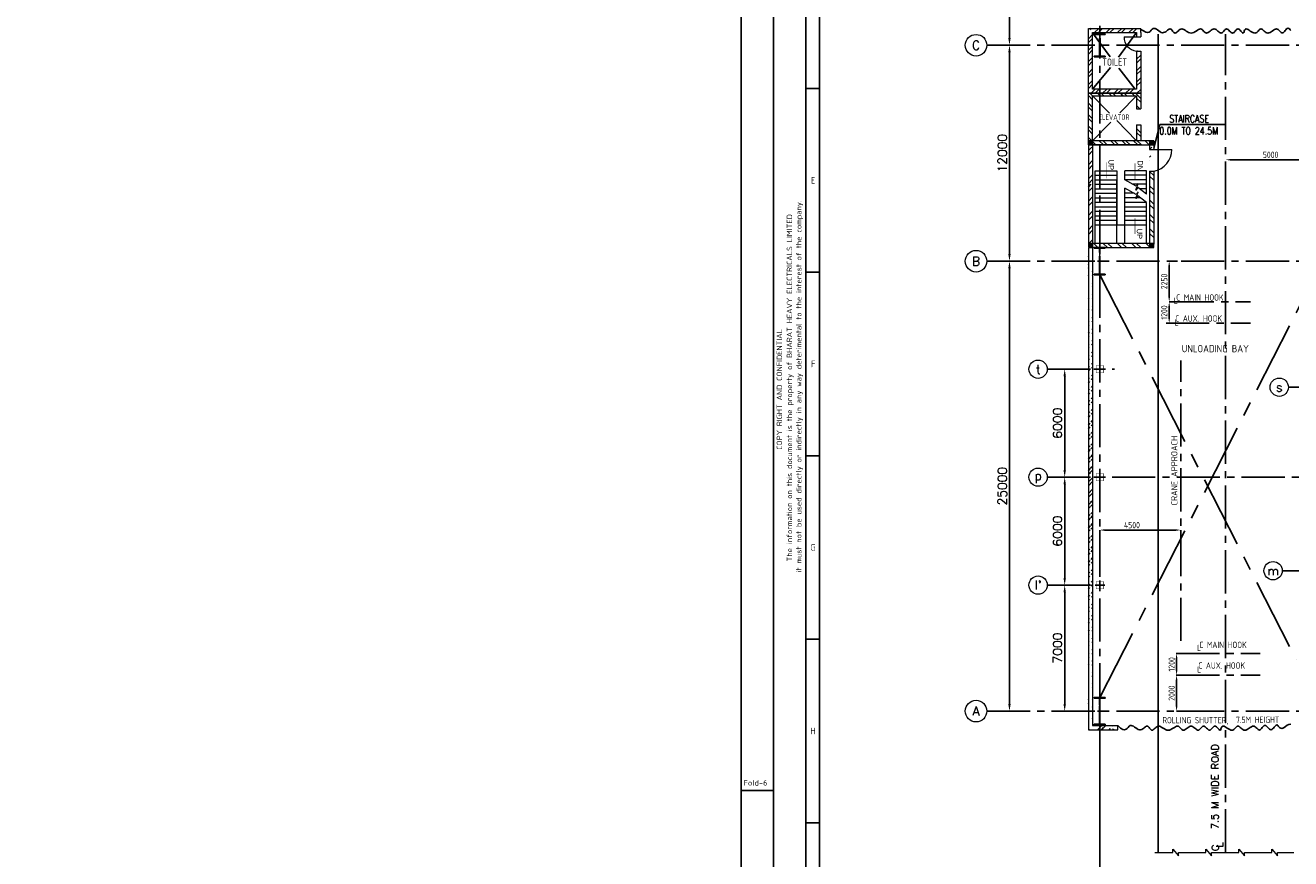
# Model space of a CAD drawing. Extents: x -7650383 to 4934791, y -137560 to 1826789.
# Tile 23 of 122: x 137659 to 208007, y 460881 to 507190. Entities that reach past the tile are written whole.
import ezdxf
from ezdxf.enums import TextEntityAlignment as Align

# ---------------------------------------------------------------- set-up
doc = ezdxf.new("R2010")
doc.units = 0
doc.header["$LTSCALE"] = 800
doc.header["$MEASUREMENT"] = 0
for name, pattern in [('CENTER', [2, 1.25, -0.25, 0.25, -0.25]), ('CENTER2', [1.125, 0.75, -0.125, 0.125, -0.125]), ('CONTINOUS', [0])]:
    doc.linetypes.add(name, pattern=pattern)
doc.layers.get('0').update_dxf_attribs({"linetype": 'CONTINUOUS'})
for name, color, linetype in [('0-7-COL', 2, 'CENTER'), ('Aux_col', 7, 'CONTINUOUS'), ('CEN', 2, 'CENTER'), ('CENTER', 2, 'CENTER'), ('COL', 1, 'CENTER'), ('GRID', 8, 'CENTER'), ('HATCH', 9, 'CONTINUOUS'), ('PIPE', 1, 'CONTINUOUS'), ('REV3', 2, 'CONTINUOUS'), ('ROAD', 40, 'CONTINUOUS'), ('STR', 2, 'CONTINUOUS'), ('T', 3, 'CONTINUOUS'), ('TEXT', 3, 'CONTINUOUS')]:
    doc.layers.add(name, color=color, linetype=linetype)
doc.layers.add('DIM', color=4, linetype='CONTINUOUS', lineweight=13)
doc.layers.add('WALL', color=6, linetype='CONTINUOUS', lineweight=18)
doc.styles.add('D1', font='ROMAND')
doc.styles.add('HTX11', font='O8111901')
doc.styles.add('ROMANC', font='romanc')
doc.styles.add('ROMANS', font='ISO9.shx', dxfattribs={"width": 0.8})
doc.styles.add('S1', font='SIMPLEX.SHX', dxfattribs={"height": 200})
doc.styles.add('S3', font='ROMANS1.SHX', dxfattribs={"width": 0.8})
doc.styles.get("Standard").update_dxf_attribs({"font": 'ISO9'})
doc.styles.add('VER', font='ISO9.SHX')
doc.dimstyles.get("Standard").update_dxf_attribs({"dimtxt": 0.18, "dimasz": 0.18, "dimexe": 0.18, "dimexo": 0.0625, "dimgap": 0.09, "dimtad": 0, "dimtih": 1, "dimtoh": 1, "dimdec": 4, "dimzin": 0, "dimdsep": 46, "dimtxsty": 'Standard', "dimcen": 0.09, "dimadec": 0, "dimazin": 0, "dimtfac": 1, "dimtdec": 4, "dimtofl": 0, "dimtmove": 0, "dimatfit": 3, "dimfxl": 1, "dimtolj": 1, "dimtzin": 0, "dimarcsym": 0})
doc.dimstyles.new('STANDARD$0', dxfattribs={"dimtxt": 250, "dimasz": 200, "dimexe": 0, "dimexo": 0, "dimgap": 100, "dimtad": 1, "dimdec": 0, "dimzin": 0, "dimdsep": 46, "dimtxsty": 'S1', "dimcen": 0, "dimadec": 0, "dimazin": 0, "dimtfac": 1, "dimtdec": 0, "dimtmove": 2, "dimatfit": 3, "dimfxl": 1, "dimtolj": 1, "dimtzin": 0, "dimarcsym": 0})
pattern_1 = [(45, (-124552.498, -214992.06), (22.097087, -22.097087), [])]
pattern_2 = [(45, (-121152.498, -214992.06), (22.097087, -22.097087), [])]
pattern_3 = [(45, (-121152.498, -220692.493), (22.097087, -22.097087), [])]
pattern_4 = [(45, (-124552.498, -220692.493), (22.097087, -22.097087), [])]

# ---------------------------------------------------------------- blocks, each defined once
blk = doc.blocks.new('*D387')
at = {"layer": 'DIM', "color": 9, "linetype": 'Continuous', "lineweight": -2, "transparency": 16777216}
for p, q in [((197391, 478878), (197391, 479142)), ((201591, 479142), (197691, 479142)), ((201891, 478878), (201891, 479142))]:
    blk.add_line(p, q, dxfattribs=at)
at = {"layer": 'DIM', "color": 9, "linetype": 'Continuous', "transparency": 16777216}
for points in [[(197691, 479192), (197691, 479092), (197391, 479142)], [(201591, 479192), (201591, 479092), (201891, 479142)]]:
    blk.add_solid(points, dxfattribs=at)
at = {"layer": 'DIM', "linetype": 'Continuous', "transparency": 16777216, "insert": (199183, 479417), "char_height": 350, "attachment_point": 5, "style": 'ROMANS'}
blk.add_mtext('\\A1;4500', dxfattribs=at)
blk = doc.blocks.new('*D388')
at = {"layer": 'DIM', "color": 9, "linetype": 'Continuous', "lineweight": -2, "transparency": 16777216}
for p, q in [((202210, 471082), (201664, 471082)), ((201664, 470782), (201664, 469382)), ((201949, 469082), (201664, 469082))]:
    blk.add_line(p, q, dxfattribs=at)
at = {"layer": 'DIM', "color": 9, "linetype": 'Continuous', "transparency": 16777216}
for points in [[(201614, 470782), (201714, 470782), (201664, 471082)], [(201614, 469382), (201714, 469382), (201664, 469082)]]:
    blk.add_solid(points, dxfattribs=at)
at = {"layer": 'DIM', "linetype": 'Continuous', "transparency": 16777216, "insert": (201389, 470082), "char_height": 350, "attachment_point": 5, "rotation": 90, "style": 'ROMANS'}
blk.add_mtext('\\A1;2000', dxfattribs=at)
blk = doc.blocks.new('*D389')
at = {"layer": 'DIM', "color": 9, "linetype": 'Continuous', "lineweight": -2, "transparency": 16777216}
for p, q in [((202210, 472282), (201664, 472282)), ((201664, 471982), (201664, 471382))]:
    blk.add_line(p, q, dxfattribs=at)
at = {"layer": 'DIM', "color": 9, "linetype": 'Continuous', "transparency": 16777216}
for points in [[(201614, 471982), (201714, 471982), (201664, 472282)], [(201614, 471382), (201714, 471382), (201664, 471082)]]:
    blk.add_solid(points, dxfattribs=at)
at = {"layer": 'DIM', "linetype": 'Continuous', "transparency": 16777216, "insert": (201389, 471682), "char_height": 350, "attachment_point": 5, "rotation": 90, "style": 'ROMANS'}
blk.add_mtext('\\A1;1200', dxfattribs=at)
blk = doc.blocks.new('*D390')
at = {"layer": 'DIM', "color": 9, "linetype": 'Continuous', "lineweight": -2, "transparency": 16777216}
for p, q in [((201342, 491832), (201253, 491832)), ((201253, 491532), (201253, 490932)), ((201082, 490632), (201253, 490632))]:
    blk.add_line(p, q, dxfattribs=at)
at = {"layer": 'DIM', "color": 9, "linetype": 'Continuous', "transparency": 16777216}
for points in [[(201203, 491532), (201303, 491532), (201253, 491832)], [(201203, 490932), (201303, 490932), (201253, 490632)]]:
    blk.add_solid(points, dxfattribs=at)
at = {"layer": 'DIM', "linetype": 'Continuous', "transparency": 16777216, "insert": (200978, 491232), "char_height": 350, "attachment_point": 5, "rotation": 90, "style": 'ROMANS'}
blk.add_mtext('\\A1;1200', dxfattribs=at)
blk = doc.blocks.new('*D391')
at = {"layer": 'DIM', "color": 9, "linetype": 'Continuous', "lineweight": -2, "transparency": 16777216}
for p, q in [((201722, 494082), (201253, 494082)), ((201253, 493782), (201253, 492132))]:
    blk.add_line(p, q, dxfattribs=at)
at = {"layer": 'DIM', "color": 9, "linetype": 'Continuous', "transparency": 16777216}
for points in [[(201203, 493782), (201303, 493782), (201253, 494082)], [(201203, 492132), (201303, 492132), (201253, 491832)]]:
    blk.add_solid(points, dxfattribs=at)
at = {"layer": 'DIM', "linetype": 'Continuous', "transparency": 16777216, "insert": (200978, 492957), "char_height": 350, "attachment_point": 5, "rotation": 90, "style": 'ROMANS'}
blk.add_mtext('\\A1;2250', dxfattribs=at)
blk = doc.blocks.new('A$C41E52089')
at = {"layer": 'COL'}
h = blk.add_hatch(dxfattribs=at)
h.set_pattern_fill('ANSI31', color=256, scale=100, style=0)
h.paths.add_polyline_path([(310, -720), (0, -720), (0, -760), (310, -760)])
h.paths.add_polyline_path([(0, -720), (-310, -720), (-310, -760), (0, -760)])
h.paths.add_polyline_path([(0, 0), (-13, 0), (-13, -720), (0, -720)])
h.paths.add_polyline_path([(0, 720), (-13, 720), (-13, 0), (0, 0)])
h.paths.add_polyline_path([(12, 0), (0, 0), (0, -720), (12, -720)])
h.paths.add_polyline_path([(12, 720), (0, 720), (0, 0), (12, 0)])
h.paths.add_polyline_path([(310, 760), (0, 760), (0, 720), (12, 720), (310, 720)])
h.paths.add_polyline_path([(0, 760), (-310, 760), (-310, 720), (0, 720)])
for p, q in [((-310, 760), (310, 760)), ((-310, 760), (-310, 720)), ((-310, 720), (310, 720)), ((-13, -720), (-13, 720)), ((12, -720), (12, 720)), ((310, 760), (310, 720)), ((-310, -720), (310, -720)), ((-310, -760), (-310, -720)), ((-310, -760), (310, -760)), ((310, -760), (310, -720))]:
    blk.add_line(p, q, dxfattribs=at)
at = {"layer": 'COL', "color": 2}
for p, q in [((0, -800), (0, 800)), ((123, 0), (-123, 0))]:
    blk.add_line(p, q, dxfattribs=at)
blk = doc.blocks.new('A$C14326149')
at = {"layer": 'COL'}
h = blk.add_hatch(dxfattribs=at)
h.set_pattern_fill('ANSI31', color=256, scale=100, style=0)
h.paths.add_polyline_path([(310, 640), (0, 640), (0, 600), (310, 600)])
h.paths.add_polyline_path([(0, 600), (0, 640), (-310, 640), (-310, 600)])
h.paths.add_polyline_path([(0, -640), (0, -600), (-310, -600), (-310, -640)])
h.paths.add_polyline_path([(0, -600), (0, -640), (310, -640), (310, -600)])
h.paths.add_polyline_path([(-16, 0), (0, 0), (0, 600), (-16, 600)])
h.paths.add_polyline_path([(0, 0), (16, 0), (16, 600), (0, 600)])
h.paths.add_polyline_path([(16, 0), (0, 0), (0, -600), (16, -600)])
h.paths.add_polyline_path([(-16, -600), (0, -600), (0, 0), (-16, 0)])
for p, q in [((310, 640), (-310, 640)), ((-310, 640), (-310, 600)), ((310, 600), (-310, 600)), ((-16, -600), (-16, 600)), ((16, -600), (16, 600)), ((310, 640), (310, 600)), ((-310, -600), (310, -600)), ((-310, -640), (-310, -600)), ((-310, -640), (310, -640)), ((310, -640), (310, -600))]:
    blk.add_line(p, q, dxfattribs=at)
at = {"layer": 'COL', "color": 2}
for p, q in [((44, 0), (-44, 0)), ((0, -672), (0, 672))]:
    blk.add_line(p, q, dxfattribs=at)
blk = doc.blocks.new('*D407')
at = {"layer": 'DIM', "color": 9, "lineweight": -2, "transparency": 16777216}
for p, q in [((204691, 499718), (209091, 499718)), ((209391, 499718), (209391, 499718))]:
    blk.add_line(p, q, dxfattribs=at)
at = {"layer": 'DIM', "color": 9, "transparency": 16777216}
for points in [[(204691, 499768), (204691, 499668), (204391, 499718)], [(209091, 499768), (209091, 499668), (209391, 499718)]]:
    blk.add_solid(points, dxfattribs=at)
at = {"layer": 'DIM', "transparency": 16777216, "insert": (206891, 499993), "char_height": 350, "attachment_point": 5, "style": 'ROMANS'}
blk.add_mtext('\\A1;5000', dxfattribs=at)
blk = doc.blocks.new('*D210')
at = {"layer": 'DIM', "linetype": 'Continuous', "lineweight": -2, "transparency": 16777216}
blk.add_line((191586, 521582), (192373, 521582), dxfattribs=at)
at = {"layer": 'DIM', "color": 4, "linetype": 'Continuous', "lineweight": -2, "transparency": 16777216}
blk.add_line((192373, 521182), (192373, 506482), dxfattribs=at)
at = {"layer": 'DIM', "color": 4, "linetype": 'Continuous', "transparency": 16777216}
for points in [[(192306, 521182), (192440, 521182), (192373, 521582)], [(192306, 506482), (192440, 506482), (192373, 506082)]]:
    blk.add_solid(points, dxfattribs=at)
at = {"layer": 'DIM', "linetype": 'Continuous', "transparency": 16777216, "insert": (191973, 513832), "char_height": 500, "attachment_point": 5, "rotation": 90, "style": 'ROMANC'}
blk.add_mtext('\\A1;15500', dxfattribs=at)
blk = doc.blocks.new('*D211')
at = {"layer": 'DIM', "color": 4, "linetype": 'Continuous', "lineweight": -2, "transparency": 16777216}
blk.add_line((195443, 475682), (195443, 469482), dxfattribs=at)
at = {"layer": 'DIM', "linetype": 'Continuous', "lineweight": -2, "transparency": 16777216}
blk.add_line((195583, 469082), (195443, 469082), dxfattribs=at)
at = {"layer": 'DIM', "color": 4, "linetype": 'Continuous', "transparency": 16777216}
for points in [[(195376, 475682), (195509, 475682), (195443, 476082)], [(195376, 469482), (195509, 469482), (195443, 469082)]]:
    blk.add_solid(points, dxfattribs=at)
at = {"layer": 'DIM', "linetype": 'Continuous', "transparency": 16777216, "insert": (195043, 472582), "char_height": 500, "attachment_point": 5, "rotation": 90, "style": 'ROMANC'}
blk.add_mtext('\\A1;7000', dxfattribs=at)
blk = doc.blocks.new('*D212')
at = {"layer": 'DIM', "linetype": 'Continuous', "lineweight": -2, "transparency": 16777216}
for p, q in [((195418, 482082), (195443, 482082)), ((195443, 476082), (195443, 476082))]:
    blk.add_line(p, q, dxfattribs=at)
at = {"layer": 'DIM', "color": 4, "linetype": 'Continuous', "lineweight": -2, "transparency": 16777216}
blk.add_line((195443, 481682), (195443, 476482), dxfattribs=at)
at = {"layer": 'DIM', "color": 4, "linetype": 'Continuous', "transparency": 16777216}
for points in [[(195376, 481682), (195509, 481682), (195443, 482082)], [(195376, 476482), (195509, 476482), (195443, 476082)]]:
    blk.add_solid(points, dxfattribs=at)
at = {"layer": 'DIM', "linetype": 'Continuous', "transparency": 16777216, "insert": (195043, 479082), "char_height": 500, "attachment_point": 5, "rotation": 90, "style": 'ROMANC'}
blk.add_mtext('\\A1;6000', dxfattribs=at)
blk = doc.blocks.new('*D213')
at = {"layer": 'DIM', "linetype": 'Continuous', "lineweight": -2, "transparency": 16777216}
for p, q in [((195393, 488082), (195443, 488082)), ((195418, 482082), (195443, 482082))]:
    blk.add_line(p, q, dxfattribs=at)
at = {"layer": 'DIM', "color": 4, "linetype": 'Continuous', "lineweight": -2, "transparency": 16777216}
blk.add_line((195443, 487682), (195443, 482482), dxfattribs=at)
at = {"layer": 'DIM', "color": 4, "linetype": 'Continuous', "transparency": 16777216}
for points in [[(195376, 487682), (195509, 487682), (195443, 488082)], [(195376, 482482), (195509, 482482), (195443, 482082)]]:
    blk.add_solid(points, dxfattribs=at)
at = {"layer": 'DIM', "linetype": 'Continuous', "transparency": 16777216, "insert": (195043, 485082), "char_height": 500, "attachment_point": 5, "rotation": 90, "style": 'ROMANC'}
blk.add_mtext('\\A1;6000', dxfattribs=at)
blk = doc.blocks.new('*D214')
at = {"layer": 'DIM', "linetype": 'Continuous', "lineweight": -2, "transparency": 16777216}
for p, q in [((192373, 494082), (192373, 494082)), ((192373, 469082), (192373, 469082))]:
    blk.add_line(p, q, dxfattribs=at)
at = {"layer": 'DIM', "color": 4, "linetype": 'Continuous', "lineweight": -2, "transparency": 16777216}
blk.add_line((192373, 469482), (192373, 493682), dxfattribs=at)
at = {"layer": 'DIM', "color": 4, "linetype": 'Continuous', "transparency": 16777216}
for points in [[(192306, 493682), (192440, 493682), (192373, 494082)], [(192306, 469482), (192440, 469482), (192373, 469082)]]:
    blk.add_solid(points, dxfattribs=at)
at = {"layer": 'DIM', "linetype": 'Continuous', "transparency": 16777216, "insert": (191973, 481582), "char_height": 500, "attachment_point": 5, "rotation": 90, "style": 'ROMANC'}
blk.add_mtext('\\A1;25000', dxfattribs=at)
blk = doc.blocks.new('*D215')
at = {"layer": 'DIM', "linetype": 'Continuous', "lineweight": -2, "transparency": 16777216}
blk.add_line((191412, 506082), (192373, 506082), dxfattribs=at)
at = {"layer": 'DIM', "color": 4, "linetype": 'Continuous', "lineweight": -2, "transparency": 16777216}
blk.add_line((192373, 505682), (192373, 494482), dxfattribs=at)
at = {"layer": 'DIM', "color": 4, "linetype": 'Continuous', "transparency": 16777216}
for points in [[(192306, 505682), (192440, 505682), (192373, 506082)], [(192306, 494482), (192440, 494482), (192373, 494082)]]:
    blk.add_solid(points, dxfattribs=at)
at = {"layer": 'DIM', "linetype": 'Continuous', "transparency": 16777216, "insert": (191973, 500082), "char_height": 500, "attachment_point": 5, "rotation": 90, "style": 'ROMANC'}
blk.add_mtext('\\A1;12000', dxfattribs=at)
blk = doc.blocks.new('A$C12696E3D')
at = {"layer": 'REV3', "linetype": 'Continuous'}
h = blk.add_hatch(dxfattribs=at)
h.set_pattern_fill('ANSI31', color=256, scale=250, angle=90, style=0)
h.set_pattern_definition(pattern_1)
h.paths.add_polyline_path([(230, 5963), (230, 5848), (0, 5848), (0, 5963)])
h = blk.add_hatch(dxfattribs=at)
h.set_pattern_fill('ANSI31', color=256, scale=250, angle=90, style=0)
h.set_pattern_definition(pattern_1)
h.paths.add_polyline_path([(230, 5848), (230, 5733), (0, 5733), (0, 5848)])
h = blk.add_hatch(dxfattribs=at)
h.set_pattern_fill('ANSI31', color=256, scale=250, angle=90, style=0)
h.set_pattern_definition(pattern_2)
h.paths.add_polyline_path([(3630, 5963), (3630, 5848), (3400, 5848), (3400, 5963)])
h = blk.add_hatch(dxfattribs=at)
h.set_pattern_fill('ANSI31', color=256, scale=250, angle=90, style=0)
h.set_pattern_definition(pattern_2)
h.paths.add_polyline_path([(3630, 5848), (3630, 5733), (3400, 5733), (3400, 5848)])
h = blk.add_hatch(dxfattribs=at)
h.set_pattern_fill('ANSI32', color=9, scale=1500, angle=90, style=0)
h.set_pattern_definition([(45, (-124552.5, -215107.06), (397.7476, -397.7476), []), (45, (-124552.5, -214841.9), (397.7476, -397.7476), [])])
h.paths.add_polyline_path([(230, 5618), (230, 3433), (0, 3433), (0, 5618)])
h = blk.add_hatch(dxfattribs=at)
h.set_pattern_fill('ANSI32', color=9, scale=1500, angle=90, style=0)
h.set_pattern_definition([(135, (23731.46, -91618.7), (-397.7476, -397.7476), []), (135, (23731.46, -91353.55), (-397.7476, -397.7476), [])])
h.paths.add_polyline_path([(3630, 4284), (3630, 213), (3400, 213), (3400, 4284)])
h = blk.add_hatch(dxfattribs=at)
h.set_pattern_fill('ANSI32', color=9, scale=1500, angle=90, style=0)
h.set_pattern_definition([(45, (-124552.5, -214742.06), (397.7476, -397.7476), []), (45, (-124552.5, -214476.9), (397.7476, -397.7476), [])])
h.paths.add_polyline_path([(230, 3548), (230, 213), (0, 213), (0, 3548)])
h = blk.add_hatch(dxfattribs=at)
h.set_pattern_fill('ANSI31', color=256, scale=250, angle=90, style=0)
h.set_pattern_definition(pattern_4)
h.paths.add_polyline_path([(230, 263), (230, 148), (0, 148), (0, 263)])
h = blk.add_hatch(dxfattribs=at)
h.set_pattern_fill('ANSI31', color=256, scale=250, angle=90, style=0)
h.set_pattern_definition(pattern_4)
h.paths.add_polyline_path([(230, 148), (230, 33), (0, 33), (0, 148)])
h = blk.add_hatch(dxfattribs=at)
h.set_pattern_fill('ANSI32', color=9, scale=1500, angle=90, style=0)
h.set_pattern_definition([(135, (23731.46, -91569.15), (-397.7476, -397.7476), []), (135, (23731.46, -91304), (-397.7476, -397.7476), [])])
h.paths.add_polyline_path([(3630, 33), (230, 33), (230, 263), (3630, 263)])
h = blk.add_hatch(dxfattribs=at)
h.set_pattern_fill('ANSI31', color=256, scale=250, angle=90, style=0)
h.set_pattern_definition(pattern_3)
h.paths.add_polyline_path([(3630, 263), (3630, 148), (3400, 148), (3400, 263)])
h = blk.add_hatch(dxfattribs=at)
h.set_pattern_fill('ANSI31', color=256, scale=250, angle=90, style=0)
h.set_pattern_definition(pattern_3)
h.paths.add_polyline_path([(3630, 148), (3630, 33), (3400, 33), (3400, 148)])
for p, q in [((230, 5963), (0, 5963)), ((230, 5733), (0, 5733)), ((3630, 5963), (3400, 5963)), ((3630, 5733), (3400, 5733)), ((230, 263), (0, 263)), ((230, 33), (0, 33)), ((3630, 263), (3400, 263)), ((3630, 33), (3400, 33))]:
    blk.add_line(p, q, dxfattribs=at)
at = {"layer": 'REV3', "linetype": 'Continuous', "flags": 128}
for points in [[(983, 3863, 0, 150, 0), (983, 4218, 25, 25, 0), (983, 4776, 25, 25, 0)], [(2590, 3798, 0, 150, 0), (2590, 4153, 25, 25, 0), (2590, 4711, 25, 25, 0)], [(2590, 1696, 0, 150, 0), (2590, 1341, 25, 25, 0), (2590, 783, 25, 25, 0)]]:
    blk.add_lwpolyline(points, format="xyseb", dxfattribs=at)
at = {"layer": 'WALL'}
for p, q in [((3400, 5484), (4633, 5484)), ((372, 263), (372, 4298)), ((372, 4298), (1572, 4298)), ((2022, 3798), (2022, 4298)), ((3222, 4298), (2022, 4298)), ((3222, 3000), (3222, 4298)), ((3400, 4284), (3630, 4284)), ((372, 4048), (1572, 4048)), ((372, 3798), (1572, 3798)), ((372, 3548), (1572, 3548)), ((1572, 263), (1572, 3798)), ((3222, 4048), (2022, 4048)), ((3222, 3798), (2022, 3798)), ((3222, 3548), (2472, 3548)), ((372, 3298), (1572, 3298)), ((372, 3048), (1572, 3048)), ((2022, 263), (2022, 3333)), ((2085, 3298), (2022, 3298)), ((2535, 3048), (2022, 3048)), ((3222, 3298), (2844, 3298)), ((3222, 3048), (3161, 3048)), ((372, 2798), (1572, 2798)), ((372, 2548), (1572, 2548)), ((372, 2298), (1572, 2298)), ((2889, 2798), (2022, 2798)), ((2022, 2548), (3222, 2548)), ((2022, 2298), (3222, 2298)), ((3222, 263), (3222, 2535)), ((372, 2048), (1572, 2048)), ((372, 1798), (1572, 1798)), ((372, 1548), (1572, 1548)), ((2022, 2048), (3222, 2048)), ((2022, 1798), (3222, 1798)), ((2022, 1548), (3222, 1548)), ((372, 1298), (1572, 1298)), ((1572, 1298), (2022, 1298)), ((2022, 1298), (3222, 1298))]:
    blk.add_line(p, q, dxfattribs=at)
for points in [[(0, 5963), (0, 33)], [(230, 5963), (230, 33)], [(3400, 5963), (3400, 5484)], [(3630, 5963), (3630, 5484)], [(1572, 4298), (1572, 1298)], [(3399, 4284), (3400, 213)], [(3630, 4284), (3630, 213)], [(3226, 2997), (2754, 3369), (2643, 3229), (2769, 3585), (2658, 3445), (2022, 3798)], [(3226, 2532), (2754, 2904), (2643, 2764), (2769, 3120), (2658, 2980), (2022, 3333)], [(3400, 574), (3400, 33)], [(3630, 574), (3630, 213)]]:
    blk.add_lwpolyline(points, dxfattribs=at)
for points in [[(0, 5963), (0, 5733), (3630, 5733), (3630, 5963)], [(3630, 33), (3630, 263), (0, 263), (0, 33)]]:
    blk.add_lwpolyline(points, close=True, dxfattribs=at)
blk.add_arc((3447, 5456), 1186, 278.86235, 1.37012, dxfattribs=at)
at = {"layer": 'WALL', "style": 'HTX11'}
for s, p in [('UP', (1115, 4913)), ('DN', (2735, 4875)), ('UP', (2693, 1079))]:
    blk.add_text(s, height=300, rotation=270, dxfattribs=at).set_placement(p)
blk = doc.blocks.new('A$C47AF6D69')
at = {"layer": 'TEXT', "insert": (-23738.9, 2726.2), "char_height": 300, "width": 1129.576, "attachment_point": 1, "style": 'ROMANS'}
blk.add_mtext('\\pi313.36;AIR \\P\\pi-240.93;RECEIVER', dxfattribs=at)
blk = doc.blocks.new('A$C731D3036')
for p, q in [((-2590.2, 26.7), (-2590.2, 1843.2)), ((-2579.1, 37.8), (-2579.1, 1816.5)), ((-2590.2, 1238.4), (-2579.1, 1238.4)), ((-2590.2, 1087.2), (-2579.1, 1087.2)), ((-2590.2, 936), (-2579.1, 936)), ((-2590.2, 784.9), (-2579.1, 784.9)), ((-2616.9, 660.3), (-2643.6, 660.3)), ((-2590.2, 633.7), (-2579.1, 633.7))]:
    blk.add_line(p, q)
for points in [[(0, 1869.9), (-2643.6, 1869.9), (-2643.6, 0), (0, 0)], [(-26.7, 1843.2), (-2616.9, 1843.2), (-2616.9, 26.7), (-26.7, 26.7)]]:
    blk.add_lwpolyline(points, close=True)
for s, p in [('E', (-2584.3, 1162.8)), ('F', (-2584.3, 1011.6)), ('G', (-2584.3, 860.4)), ('H', (-2584.3, 709.3))]:
    blk.add_text(s, height=5.56).set_placement(p, align=Align.MIDDLE)
for s, p in [('it must not be used directly or indirectly in any way deterimental to the interest of the company.', (-2593.9, 993.1)), ('The information on this document is the property of BHARAT HEAVY ELECTRICALS LIMITED', (-2601.6, 991.9)), ('COPY RIGHT AND CONFIDENTIAL', (-2609.9, 990.6))]:
    blk.add_text(s, height=4.447, rotation=90).set_placement(p, align=Align.CENTER)
blk.add_text('Fold-6', height=4.45).set_placement((-2641.6, 664.3))
blk = doc.blocks.new('A$C3C7577A7')
blk.add_line((0, 0), (0, -132347))
at = {"layer": 'Aux_col', "linetype": 'CONTINOUS'}
for p, q in [((-250, 19000), (250, 19000)), ((0, 19250), (0, 18750)), ((-250, 13000), (250, 13000)), ((0, 13250), (0, 12750)), ((0, 7250), (0, 6750)), ((-250, 7000), (250, 7000))]:
    blk.add_line(p, q, dxfattribs=at)
at = {"layer": 'Aux_col', "linetype": 'CONTINOUS', "const_width": 20, "flags": 128}
for points in [[(-200, 19200), (200, 19200), (200, 18800), (-200, 18800)], [(-200, 13200), (200, 13200), (200, 12800), (-200, 12800)], [(-200, 7200), (200, 7200), (200, 6800), (-200, 6800)]]:
    blk.add_lwpolyline(points, close=True, dxfattribs=at)

msp = doc.modelspace()

# ---------------------------------------------------------------- hatches: boundary and pattern name
at = {"layer": 'HATCH'}
h = msp.add_hatch(dxfattribs=at)
h.set_pattern_fill('ANSI32', color=256, scale=1200, style=0)
h.set_pattern_definition([(45, (175675.6, 386080.77), (-318.198, 318.198), []), (45, (175887.73, 386080.77), (-318.198, 318.198), [])])
h.paths.add_polyline_path([(199441.2, 505773), (199671.2, 505773), (199671.2, 503668), (199441.2, 503668)])
h.paths.add_polyline_path([(196761.2, 506952.6), (196991.2, 506952.6), (196991.2, 503417.1), (196761.2, 503417.1)])
h.paths.add_polyline_path([(196991.2, 503647.1), (199671.2, 503647.1), (199671.2, 503417.1), (196991.2, 503417.1)])
h.paths.add_polyline_path([(199441.2, 503438), (199671.2, 503438)], flags=16)
h.paths.add_polyline_path([(196761.2, 503417.1), (199671.2, 503417.1)])
h.paths.add_polyline_path([(196761.2, 503417.1), (196991.2, 503417.1)], flags=17)
h.paths.add_polyline_path([(199441.2, 503668), (199671.2, 503668)], flags=17)
h.paths.add_polyline_path([(199671.2, 506791.7), (199671.2, 507021.7), (196761.2, 507021.7), (196761.2, 506791.7)])
h = msp.add_hatch(dxfattribs=at)
h.set_pattern_fill('ANSI32', color=256, scale=1200, angle=90, style=0)
h.set_pattern_definition([(135, (177457.17, 420128.18), (-318.198, -318.198), []), (135, (177457.17, 420340.3), (-318.198, -318.198), [])])
h.paths.add_polyline_path([(199671.2, 503417.1), (197391.2, 503417.1), (197391.2, 503272.1), (199441.2, 503272.1), (199441.2, 502552.2), (199671.2, 502552.2)])
h.paths.add_polyline_path([(197391.2, 503417.1), (196761.2, 503417.1), (196761.2, 500542.1), (197391.2, 500542.1), (197391.2, 500772.1), (196991.2, 500772.1), (196991.2, 503272.1), (197391.2, 503272.1)])
h.paths.add_polyline_path([(200161.2, 500772.1), (197391.2, 500772.1), (197391.2, 500542.1), (199671.2, 500542.1), (200161.2, 500542.1)])
h.paths.add_polyline_path([(199671.2, 501668.6), (199441.2, 501668.6), (199441.2, 500772.1), (199671.2, 500772.1)])
h = msp.add_hatch(dxfattribs=at)
h.set_pattern_fill('ANSI32', color=256, scale=1200, style=0)
h.set_pattern_definition([(45, (153278.18, 449163.45), (-318.198, 318.198), []), (45, (153490.3, 449163.45), (-318.198, 318.198), [])])
edge = h.paths.add_edge_path()
edge.add_line((200391.2, 500542.1), (200391.2, 500293.5))
edge.add_line((200161.2, 500542.1), (200161.2, 499645.7))
h = msp.add_hatch(dxfattribs=at)
h.set_pattern_fill('ANSI32', color=256, scale=1200, style=0)
h.set_pattern_definition([(45, (149878.18, 425387.5), (-318.198, 318.198), []), (45, (150090.3, 425387.5), (-318.198, 318.198), [])])
edge = h.paths.add_edge_path()
edge.add_line((196991.2, 494809.1), (196991.2, 468285.9))
edge.add_line((196761.2, 494809.1), (196761.2, 468048))
h = msp.add_hatch(dxfattribs=at)
h.set_pattern_fill('ANSI32', color=256, scale=1200, style=0)
h.set_pattern_definition([(45, (185011.4, 370510), (-318.198, 318.198), []), (45, (185223.54, 370510), (-318.198, 318.198), [])])
edge = h.paths.add_edge_path()
edge.add_line((196761.2, 468048), (198391.2, 468048))
edge.add_line((196991.2, 468285.9), (198391.2, 468285.9))

# ---------------------------------------------------------------- linework, layer by layer
for p, q in [((197066.2, 488081.7), (197716.2, 488081.7)), ((197066.2, 482081.7), (197716.2, 482081.7))]:
    msp.add_line(p, q)
at = {"layer": '0-7-COL', "linetype": 'CENTER2', "ltscale": 4}
for p, q in [((204391.2, 461224), (204391.2, 506701.7)), ((201342, 491831.7), (205764.7, 491831.7)), ((201081.5, 490631.7), (205764.7, 490631.7)), ((201891.2, 472977.5), (201891.2, 488560.4)), ((201641.2, 472281.7), (206307.8, 472281.7)), ((201641.2, 471081.7), (206307.8, 471081.7))]:
    msp.add_line(p, q, dxfattribs=at)
at = {"layer": 'CEN', "ltscale": 4}
for p, q in [((197391.2, 469835.9), (209391.2, 493331.7)), ((197391.2, 493331.7), (208309.4, 471954.1))]:
    msp.add_line(p, q, dxfattribs=at)
at = {"layer": 'CENTER', "linetype": 'Continuous'}
for p, q in [((196991.2, 506771.7), (197976.5, 505432.9)), ((199441.2, 506791.7), (198441.6, 505414.5)), ((197998.7, 504844.2), (196991.2, 503647.1)), ((198458.4, 504812.3), (199363.2, 503647.1)), ((196991.2, 503272.1), (197926.6, 502317.6)), ((199441.2, 503272.1), (198506.7, 502318.6)), ((198001.1, 501802.6), (196991.2, 500772.1)), ((198337.5, 501898.4), (199441.2, 500772.1))]:
    msp.add_line(p, q, dxfattribs=at)
at = {"layer": 'DIM', "flags": 128}
for points in [[(200448.1, 461224), (201461.9, 461224), (201461.9, 461407.5), (201767.7, 461040.6), (201767.7, 461224), (202532.1, 461224)], [(202532.1, 461224), (203296.6, 461224), (203296.6, 461407.5), (203602.3, 461040.6), (203602.3, 461224), (204366.8, 461224)], [(204366.8, 461224), (205131.2, 461224), (205131.2, 461407.5), (205437, 461040.6), (205437, 461224), (206201.4, 461224)], [(206201.4, 461224), (206965.8, 461224), (206965.8, 461407.5), (207271.6, 461040.6), (207271.6, 461224), (208184.8, 461224)]]:
    msp.add_lwpolyline(points, dxfattribs=at)
at = {"layer": 'DIM', "color": 2}
for centre, radius in [((190514.6, 506081.7), 600), ((190514.6, 494081.7), 600), ((193966.5, 488081.7), 508.6), ((207370, 487081.7), 508.6), ((193966.5, 482081.7), 508.6), ((207029.6, 476881.7), 508.6), ((193966.5, 476081.7), 508.6), ((190514.6, 469081.7), 600)]:
    msp.add_circle(centre, radius, dxfattribs=at)
at = {"layer": 'GRID', "linetype": 'CENTER2', "ltscale": 4}
for p, q in [((197391.2, 458541.2), (197391.2, 507162)), ((191114.6, 506081.7), (291791.7, 506081.7)), ((191114.6, 494081.7), (291791.7, 494081.7)), ((194475.1, 488081.7), (198212.9, 488081.7)), ((207878.6, 487081.7), (227830.2, 487081.7)), ((194475.1, 482081.7), (198346.2, 482081.7)), ((194475.1, 482081.7), (248851.6, 482081.7)), ((207538.2, 476881.7), (215851.2, 476881.7)), ((194475.1, 476081.7), (198026, 476081.7)), ((191114.6, 469081.7), (306850.7, 469081.7))]:
    msp.add_line(p, q, dxfattribs=at)
at = {"layer": 'PIPE'}
for points in [[(199671.2, 506951.7), (199827.3, 506876.6), (199953.3, 506801.9), (200054.4, 506783.1), (200135.6, 506805.3), (200201.9, 506853.9), (200258.3, 506914.2), (200310.1, 506971.5), (200362.2, 507011.1), (200418.6, 507022), (200479.5, 507007.5), (200543.6, 506974.7), (200610.2, 506930.5), (200678, 506882), (200746.1, 506836.2), (200813.6, 506800.1), (200879.3, 506780.7), (200942.4, 506782.8), (201002.7, 506803.1), (201060.1, 506835.7), (201114.6, 506875.1), (201166.1, 506915.6), (201214.5, 506951.5), (201259.8, 506977.2), (201301.9, 506987), (201341, 506977.2), (201377.4, 506951.2), (201412, 506914.4), (201445.4, 506872.2), (201478.3, 506830), (201511.4, 506793.3), (201545.3, 506767.2), (201580.7, 506757.4), (201618.3, 506767.2), (201658.3, 506793.3), (201700.5, 506830), (201745.3, 506872.2), (201792.6, 506914.4), (201842.4, 506951.2), (201895, 506977.2), (201950.3, 506987), (202008.4, 506977.2), (202069.1, 506951.2), (202132.2, 506914.4), (202197.3, 506872.2), (202264.2, 506830), (202332.7, 506793.3), (202402.5, 506767.2), (202473.4, 506757.4), (202544.9, 506767.2), (202616.5, 506793.3), (202687.2, 506830), (202756.2, 506872.2), (202822.7, 506914.4), (202885.8, 506951.2), (202944.7, 506977.2), (202998.5, 506987), (203046.9, 506977.2), (203090.6, 506951.2), (203130.9, 506914.4), (203169, 506872.2), (203206.2, 506830), (203243.8, 506793.3), (203282.9, 506767.2), (203324.9, 506757.4), (203370.6, 506767.2), (203419.7, 506793.3), (203471.5, 506830), (203525.4, 506872.2), (203580.7, 506914.4), (203636.7, 506951.2), (203692.9, 506977.2), (203748.5, 506987), (203803, 506977.2), (203856.1, 506951.2), (203907.8, 506914.4), (203957.9, 506872.2), (204006.2, 506830), (204052.7, 506793.3), (204097.3, 506767.2), (204139.7, 506757.4), (204180, 506767.2), (204218.6, 506793.3), (204255.9, 506830), (204292.6, 506872.2), (204329.1, 506914.4), (204365.8, 506951.2), (204403.4, 506977.2), (204442.3, 506987), (204482.8, 506977.2), (204524.7, 506951.2), (204567.6, 506914.4), (204610.9, 506872.2), (204654.1, 506830), (204697, 506793.3), (204738.9, 506767.2), (204779.4, 506757.4), (204818.3, 506767.2), (204855.8, 506793.3), (204892.3, 506830), (204928.3, 506872.2), (204964.2, 506914.4), (205000.4, 506951.2), (205037.4, 506977.2), (205075.5, 506987), (205115.1, 506977.2), (205155.4, 506951.2), (205195.4, 506914.4), (205234.4, 506872.2), (205271.3, 506830), (205305.3, 506793.3), (205335.4, 506767.2), (205360.8, 506757.4), (205381, 506767.2), (205397.6, 506793.3), (205412.5, 506830), (205427.8, 506872.2), (205445.6, 506914.4), (205467.8, 506951.2), (205496.5, 506977.2), (205533.7, 506987), (205580.8, 506977.2), (205636.2, 506951.2), (205697.8, 506914.4), (205763.4, 506872.2), (205830.8, 506830), (205897.8, 506793.3), (205962.3, 506767.2), (206022.2, 506757.4), (206075.6, 506767.2), (206123.4, 506793.3), (206166.6, 506830), (206206.4, 506872.2), (206244, 506914.4), (206280.5, 506951.2), (206317.1, 506977.2), (206355, 506987), (206395.1, 506977.2), (206437.6, 506951.2), (206482.5, 506914.4), (206529.8, 506872.2), (206579.4, 506830), (206631.3, 506793.3), (206685.4, 506767.2), (206741.9, 506757.4), (206800.4, 506767.2), (206860.5, 506793.3), (206921.3, 506830), (206982.3, 506872.2), (207042.7, 506914.4), (207101.7, 506951.2), (207158.7, 506977.2), (207213, 506987), (207264, 506977.2), (207312, 506951.3), (207357.3, 506914.9), (207400.2, 506873.4), (207441.3, 506832.4), (207480.8, 506797.3), (207519.1, 506773.7), (207556.6, 506767.1), (207593.7, 506781), (207630.5, 506811.6), (207667.3, 506853.2), (207704.2, 506900.1), (207741.4, 506946.5), (207779, 506986.8), (207817.3, 507015.1), (207856.4, 507025.8), (207896.4, 507015.1), (207937.3, 506987), (207978.9, 506947.3), (208021.1, 506902)], [(198391.2, 468285.9), (198547.3, 468140.8), (198673.3, 468066.1), (198774.4, 468047.2), (198855.6, 468069.5), (198921.9, 468118.1), (198978.3, 468178.4), (199030.1, 468235.7), (199082.2, 468275.3), (199138.6, 468286.2), (199199.5, 468271.7), (199263.6, 468238.9), (199330.2, 468194.7), (199398, 468146.2), (199466.1, 468100.4), (199533.6, 468064.3), (199599.3, 468044.8), (199662.4, 468047), (199722.7, 468067.3), (199780.1, 468099.9), (199834.6, 468139.3), (199886.1, 468179.8), (199934.5, 468215.7), (199979.8, 468241.4), (200021.9, 468251.2), (200061, 468241.4), (200097.4, 468215.3), (200132, 468178.6), (200165.4, 468136.4), (200198.3, 468094.2), (200231.4, 468057.4), (200265.3, 468031.4), (200300.7, 468021.6), (200338.3, 468031.4), (200378.3, 468057.4), (200420.5, 468094.2), (200465.3, 468136.4), (200512.6, 468178.6), (200562.4, 468215.3), (200615, 468241.4), (200670.3, 468251.2), (200728.4, 468241.4), (200789.1, 468215.3), (200852.2, 468178.6), (200917.3, 468136.4), (200984.2, 468094.2), (201052.7, 468057.4), (201122.5, 468031.4), (201193.4, 468021.6), (201264.9, 468031.4), (201336.5, 468057.4), (201407.2, 468094.2), (201476.2, 468136.4), (201542.7, 468178.6), (201605.8, 468215.3), (201664.7, 468241.4), (201718.5, 468251.2), (201766.9, 468241.4), (201810.6, 468215.3), (201850.9, 468178.6), (201889, 468136.4), (201926.2, 468094.2), (201963.8, 468057.4), (202002.9, 468031.4), (202044.9, 468021.6), (202090.6, 468031.4), (202139.7, 468057.4), (202191.5, 468094.2), (202245.4, 468136.4), (202300.7, 468178.6), (202356.7, 468215.3), (202412.9, 468241.4), (202468.5, 468251.2), (202523, 468241.4), (202576.1, 468215.3), (202627.8, 468178.6), (202677.9, 468136.4), (202726.2, 468094.2), (202772.7, 468057.4), (202817.3, 468031.4), (202859.7, 468021.6), (202900, 468031.4), (202938.6, 468057.4), (202975.9, 468094.2), (203012.6, 468136.4), (203049.1, 468178.6), (203085.8, 468215.3), (203123.4, 468241.4), (203162.3, 468251.2), (203202.8, 468241.4), (203244.7, 468215.3), (203287.6, 468178.6), (203330.9, 468136.4), (203374.1, 468094.2), (203417, 468057.4), (203458.9, 468031.4), (203499.4, 468021.6), (203538.3, 468031.4), (203575.8, 468057.4), (203612.3, 468094.2), (203648.3, 468136.4), (203684.2, 468178.6), (203720.4, 468215.3), (203757.4, 468241.4), (203795.5, 468251.2), (203835.1, 468241.4), (203875.4, 468215.3), (203915.4, 468178.6), (203954.4, 468136.4), (203991.3, 468094.2), (204025.3, 468057.4), (204055.4, 468031.4), (204080.8, 468021.6), (204101, 468031.4), (204117.6, 468057.4), (204132.5, 468094.2), (204147.8, 468136.4), (204165.6, 468178.6), (204187.8, 468215.3), (204216.5, 468241.4), (204253.7, 468251.2), (204300.8, 468241.4), (204356.2, 468215.3), (204417.8, 468178.6), (204483.4, 468136.4), (204550.8, 468094.2), (204617.8, 468057.4), (204682.3, 468031.4), (204742.2, 468021.6), (204795.6, 468031.4), (204843.4, 468057.4), (204886.6, 468094.2), (204926.4, 468136.4), (204964, 468178.6), (205000.5, 468215.3), (205037.1, 468241.4), (205075, 468251.2), (205115.1, 468241.4), (205157.6, 468215.3), (205202.5, 468178.6), (205249.8, 468136.4), (205299.4, 468094.2), (205351.3, 468057.4), (205405.4, 468031.4), (205461.9, 468021.6), (205520.4, 468031.4), (205580.5, 468057.4), (205641.3, 468094.2), (205702.3, 468136.4), (205762.7, 468178.6), (205821.7, 468215.3), (205878.7, 468241.4), (205933, 468251.2), (205984, 468241.4), (206032, 468215.5), (206077.3, 468179.1), (206120.2, 468137.6), (206161.3, 468096.6), (206200.8, 468061.5), (206239.1, 468037.9), (206276.6, 468031.3), (206313.7, 468045.2), (206350.5, 468075.8), (206387.3, 468117.4), (206424.2, 468164.3), (206461.4, 468210.7), (206499, 468250.9), (206537.3, 468279.3), (206576.4, 468290), (206616.4, 468279.3), (206657.3, 468251.2), (206698.9, 468211.5), (206741.1, 468166.2), (206783.9, 468121.1), (206827, 468082.2), (206870.5, 468055.3), (206914, 468046.4), (206957.6, 468059.3), (207001, 468090.1), (207043.7, 468132.7), (207085.6, 468181.1), (207126.3, 468229.2), (207165.6, 468271), (207203, 468300.5), (207238.4, 468311.7), (207271.6, 468300.7), (207304.1, 468272.3), (207337.3, 468233.7), (207372.7, 468191.7), (207412, 468153.4), (207456.7, 468125.9), (207508.4, 468116.2), (207568.6, 468131.3), (207638.6, 468174.4), (207718.4, 468233.7), (207807.9, 468293.6), (207906.7, 468338.6), (208014.7, 468352.8)]]:
    msp.add_lwpolyline(points, dxfattribs=at)
at = {"layer": 'ROAD', "ltscale": 4}
msp.add_line((200641.2, 461224), (200641.2, 506701.7), dxfattribs=at)
at = {"layer": 'WALL'}
for p, q in [((196991.2, 506791.7), (199441.2, 506791.7)), ((198741.2, 506551.7), (199671.2, 506551.7)), ((199671.2, 506791.7), (199671.2, 507021.7)), ((199441.2, 505752.1), (199671.2, 505752.1)), ((199441.2, 502552.2), (199671.2, 502552.2)), ((199441.2, 501668.6), (199671.2, 501668.6)), ((196761.2, 494809.1), (196761.2, 468048)), ((196991.2, 494809.1), (196991.2, 468285.9)), ((196761.2, 468048), (198391.2, 468048)), ((196991.2, 468285.9), (198391.2, 468285.9)), ((198391.2, 468048), (198391.2, 468285.9))]:
    msp.add_line(p, q, dxfattribs=at)
for points in [[(199671.2, 503417.1), (196761.2, 503417.1), (196761.2, 507021.7), (199671.2, 507021.7)], [(199441.2, 505752.1), (199441.2, 503647.1), (196991.2, 503647.1), (196991.2, 506791.7), (198493.8, 506791.7)], [(199441.2, 506791.7), (199441.2, 506551.7)], [(199671.2, 506791.7), (199671.2, 506551.7)], [(199671.2, 505752.1), (199671.2, 503417.1)], [(199671.2, 500542.1), (196761.2, 500542.1), (196761.2, 503417.1), (199671.2, 503417.1), (199671.2, 502552.2)], [(199441.2, 501668.6), (199441.2, 500772.1), (196991.2, 500772.1), (196991.2, 503272.1), (199441.2, 503272.1), (199441.2, 502552.2)], [(199671.2, 501668.6), (199671.2, 500772.1)]]:
    msp.add_lwpolyline(points, dxfattribs=at)
msp.add_arc((199533.5, 506539.2), 792.5, 179.095023, 263.307434, dxfattribs=at)

# ---------------------------------------------------------------- block references
at = {"color": 1, "linetype": 'CONTINOUS', "lineweight": 15, "xscale": 67.46500254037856, "yscale": 67.46500254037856, "zscale": 67.46500254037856}
msp.add_blockref('A$C731D3036', (355807.2, 420128.2), dxfattribs=at)
for name, p in [('A$C12696E3D', (196761.2, 494809.1)), ('A$C3C7577A7', (197391.2, 469081.7))]:
    msp.add_blockref(name, p)
at = {"layer": 'COL'}
for p in [(197391.2, 494081.7), (197391.2, 469081.7)]:
    msp.add_blockref('A$C41E52089', p, dxfattribs=at)
at = {"layer": 'DIM'}
msp.add_blockref('A$C14326149', (197391.2, 506081.7), dxfattribs=at)
at = {"layer": 'PIPE'}
msp.add_blockref('A$C47AF6D69', (233635.5, 482081.7), dxfattribs=at)

# ---------------------------------------------------------------- texts
at = {"layer": 'STR', "color": 4, "style": 'VER'}
msp.add_text('UNLOADING BAY', height=400, dxfattribs=at).set_placement((201953.3, 489021.9))
at = {"layer": 'T', "style": 'D1'}
for s, p in [('7.5 M WIDE ROAD', (203999.3, 464885.3)), ('C', (204020.3, 461486.7)), ('L ', (204256.3, 461789.5))]:
    msp.add_text(s, height=400, rotation=90, dxfattribs=at).set_placement(p, align=Align.CENTER)
at = {"layer": 'TEXT', "style": 'ROMANC'}
for s, p in [('C', (190514.6, 506081.7)), ('B', (190514.6, 494081.7)), ('t', (193966.5, 488081.7)), ('s', (207370, 487081.7)), ('p', (193966.5, 482081.7)), ('m', (207029.6, 476881.7)), ("l'", (193966.5, 476081.7)), ('A', (190514.6, 469081.7))]:
    msp.add_text(s, height=500, dxfattribs=at).set_placement(p, align=Align.MIDDLE)
at = {"layer": 'TEXT', "linetype": 'Continuous', "width": 0.8}
msp.add_text('TOILET', height=400, dxfattribs=at).set_placement((197535.9, 504947.5))
at = {"layer": 'TEXT', "style": 'ROMANS', "width": 0.8}
for s, height, p in [('ELEVATOR', 300, (198186.9, 502087)), ('L', 350, (201620.8, 491886.4)), ('C MAIN HOOK ', 350, (203059.1, 492065.4)), ('C AUX. HOOK', 350, (202889.9, 490898.3)), ('L', 350, (201662.9, 490684.4)), ('L', 350, (202921.5, 472591.4)), ('C MAIN HOOK ', 350, (204343.1, 472764)), ('L', 350, (202921.5, 471391.4)), ('C AUX. HOOK', 350, (204171.9, 471614.2))]:
    msp.add_text(s, height=height, dxfattribs=at).set_placement(p, align=Align.MIDDLE)
at = {"layer": 'TEXT', "style": 'ROMANS'}
msp.add_text('CRANE APPROACH', height=350, rotation=90, dxfattribs=at).set_placement((201537.9, 482450.2), align=Align.MIDDLE)
at = {"layer": 'TEXT', "style": 'ROMANS', "width": 0.8}
for s, p in [('ROLLING SHUTTER,', (200872, 468402.2)), ('7.5M HEIGHT', (204966.2, 468428.1))]:
    msp.add_text(s, height=350, dxfattribs=at).set_placement(p)
at = {"layer": 'TEXT', "insert": (200677.9, 502195.3, 207.7), "char_height": 400, "width": 3679.946, "attachment_point": 1, "style": 'S3'}
msp.add_mtext('\\pi582.83;STAIRCASE \\P\\pi26.639;0.0M TO 24.5M', dxfattribs=at)

# ---------------------------------------------------------------- dimensions: what is measured, and where the dimension line sits
at = {"layer": 'DIM', "linetype": 'Continuous'}
for base, p1, p2, angle, override, picture, middle in [((192373, 506081.7), (191585.8, 521581.7), (192373, 506081.7), 270, {"dimscale": 100, "dimtxt": 5, "dimasz": 4, "dimgap": 1.5, "dimtxsty": 'ROMANC', "dimclrd": 4, "dimclre": 256, "dimclrt": 256, "dimtix": 1}, '*D210', (191973, 513831.7)), ((192373, 494081.9), (191412.3, 506081.7), (192373, 494081.9), 270, {"dimscale": 100, "dimtxt": 5, "dimasz": 4, "dimgap": 1.5, "dimtxsty": 'ROMANC', "dimclrd": 4, "dimclre": 256, "dimclrt": 256, "dimtix": 1}, '*D215', (191973, 500081.8)), ((192373, 494081.9), (192373, 469081.7), (192373, 494081.9), 90, {"dimscale": 100, "dimtxt": 5, "dimasz": 4, "dimgap": 1.5, "dimtxsty": 'ROMANC', "dimclrd": 4, "dimclre": 256, "dimclrt": 256, "dimtix": 1}, '*D214', (191973, 481581.8)), ((201252.6, 491831.7), (201721.9, 494081.7), (201252.6, 491831.7), 90, {"dimtxt": 350, "dimasz": 300, "dimtxsty": 'ROMANS', "dimclrd": 9, "dimclre": 9, "dimclrt": 256, "dimtix": 1}, '*D391', (200977.6, 492956.7)), ((201252.6, 490631.7), (201342, 491831.7), (201081.5, 490631.7), 90, {"dimtxt": 350, "dimasz": 300, "dimtxsty": 'ROMANS', "dimclrd": 9, "dimclre": 9, "dimclrt": 256, "dimtix": 1}, '*D390', (200977.6, 491231.7)), ((195442.6, 482081.7), (195393.3, 488081.7), (195417.6, 482081.7), 90, {"dimscale": 100, "dimtxt": 5, "dimasz": 4, "dimgap": 1.5, "dimtxsty": 'ROMANC', "dimclrd": 4, "dimclre": 256, "dimclrt": 256, "dimtix": 1}, '*D213', (195042.6, 485081.7)), ((195442.6, 476081.7), (195417.6, 482081.7), (195442.6, 476081.7), 90, {"dimscale": 100, "dimtxt": 5, "dimasz": 4, "dimgap": 1.5, "dimtxsty": 'ROMANC', "dimclrd": 4, "dimclre": 256, "dimclrt": 256, "dimtix": 1}, '*D212', (195042.6, 479081.7)), ((195442.6, 469081.7), (195442.6, 476081.7), (195582.8, 469081.7), 90, {"dimscale": 100, "dimtxt": 5, "dimasz": 4, "dimgap": 1.5, "dimtxsty": 'ROMANC', "dimclrd": 4, "dimclre": 256, "dimclrt": 256, "dimtix": 1}, '*D211', (195042.6, 472581.7)), ((201664.4, 471081.7), (202209.6, 472281.7), (201664.4, 471081.7), 90, {"dimtxt": 350, "dimasz": 300, "dimtxsty": 'ROMANS', "dimclrd": 9, "dimclre": 9, "dimclrt": 256, "dimtix": 1}, '*D389', (201389.4, 471681.7)), ((201664, 469081.7), (202209.6, 471081.7), (201949.1, 469081.7), 90, {"dimtxt": 350, "dimasz": 300, "dimtxsty": 'ROMANS', "dimclrd": 9, "dimclre": 9, "dimclrt": 256, "dimtix": 1}, '*D388', (201389, 470081.7))]:
    dim = msp.add_linear_dim(base=base, p1=p1, p2=p2, angle=angle, dimstyle='STANDARD$0', override=override, dxfattribs=at)
    dim.commit()
    dim.dimension.update_dxf_attribs({"geometry": picture, "text_midpoint": middle})
at = {"layer": 'DIM'}
dim = msp.add_linear_dim(base=(209391.2, 499718), p1=(204391.2, 499718), p2=(209391.2, 499718), dimstyle='STANDARD$0', override={"dimtxt": 350, "dimasz": 300, "dimtxsty": 'ROMANS', "dimclrd": 9, "dimclre": 9, "dimclrt": 256, "dimtix": 1, "dimatfit": 0}, dxfattribs=at)
dim.commit()
dim.dimension.update_dxf_attribs({"geometry": '*D407', "text_midpoint": (206891.2, 499993)})
at = {"layer": 'DIM', "linetype": 'Continuous'}
dim = msp.add_linear_dim(base=(197391.2, 479142), p1=(201891.2, 478877.5), p2=(197391.2, 478877.5), dimstyle='STANDARD$0', override={"dimtxt": 350, "dimasz": 300, "dimtxsty": 'ROMANS', "dimclrd": 9, "dimclre": 9, "dimclrt": 256, "dimtix": 1}, dxfattribs=at)
dim.commit()
dim.dimension.update_dxf_attribs({"geometry": '*D387', "text_midpoint": (199182.9, 479417), "dimtype": 160})

# ---------------------------------------------------------------- leaders
msp.add_leader([(200391.2, 500371.1), (200725.8, 501670.6), (204350.7, 501670.6)], dimstyle='Standard', override={"dimtxt": 350, "dimasz": 300, "dimexe": 0, "dimexo": 0, "dimgap": 100, "dimtad": 0, "dimtih": 0, "dimtoh": 0, "dimdec": 0, "dimtxsty": 'ROMANS', "dimcen": 0, "dimclrd": 9, "dimclre": 9, "dimclrt": 256, "dimtdec": 0, "dimtix": 1, "dimtofl": 1, "dimatfit": 0})

doc.saveas('drawing.dxf')
